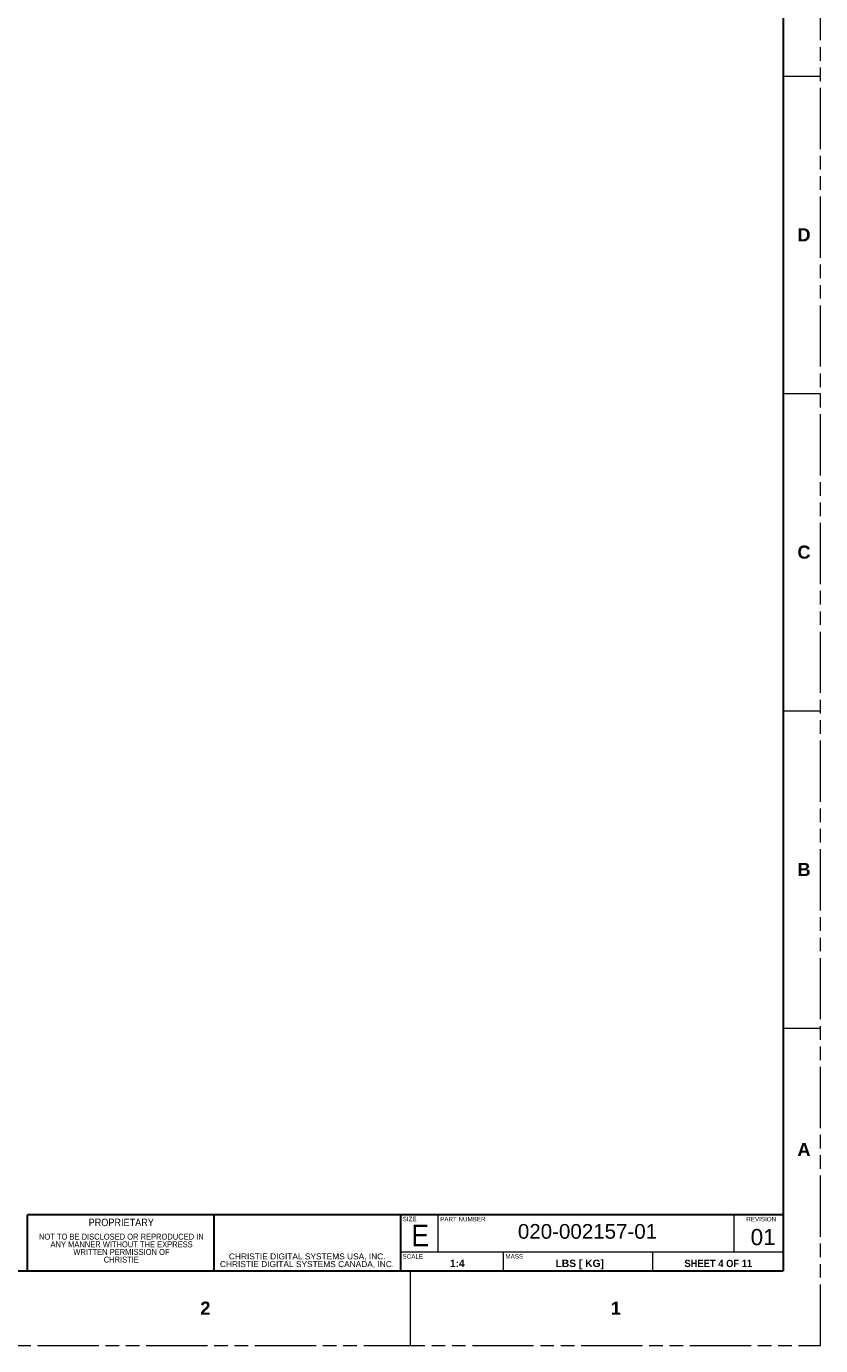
# Model space of a CAD drawing. Header units: millimetres. Extents: x 3925 to 5043, y -86 to 778.
# Tile 118 of 157: x 4772 to 5043, y -86 to 363. Entities that reach past the tile are written whole.
import ezdxf

# ---------------------------------------------------------------- set-up
doc = ezdxf.new("R2010")
doc.units = ezdxf.units.MM
doc.header["$LTSCALE"] = 46.255
doc.linetypes.add('PHANTOM', pattern=[0.8, 0.45, -0.05, 0.1, -0.05, 0.1, -0.05])
doc.linetypes.add('SLD-Solid', pattern=[0])
doc.layers.get('0').update_dxf_attribs({"linetype": 'CONTINUOUS'})
doc.layers.add('Form', color=7, linetype='CONTINUOUS', lineweight=13)
doc.styles.add('SLDTEXTSTYLE0', font='arialbd.ttf', dxfattribs={"height": 5.5})
doc.styles.add('SLDTEXTSTYLE1', font='txt', dxfattribs={"width": 0.913})
doc.styles.add('SLDTEXTSTYLE2', font='arial.ttf')
doc.styles.add('SLDTEXTSTYLE3', font='arial.ttf', dxfattribs={"width": 0.948})

msp = doc.modelspace()

# ---------------------------------------------------------------- linework, layer by layer
at = {"color": 7, "linetype": 'PHANTOM', "lineweight": 0}
for p, q in [((5042.5114, -86.0394), (5042.5114, 777.5606)), ((3924.9114, -86.0394), (5042.5114, -86.0394))]:
    msp.add_line(p, q, dxfattribs=at)
at = {"color": 7, "linetype": 'Continuous', "lineweight": 30}
for p in [(5029.8114, 752.1606), (3937.6114, -60.6394)]:
    msp.add_line(p, (5029.8114, -60.6394), dxfattribs=at)
at = {"color": 7, "linetype": 'Continuous', "lineweight": 0}
for p, q in [((5029.8114, 345.7606), (5042.5114, 345.7606)), ((5029.8114, 237.8106), (5042.5114, 237.8106)), ((5029.8114, 129.8606), (5042.5114, 129.8606)), ((5029.8114, 21.9106), (5042.5114, 21.9106)), ((4709.1364, -60.6394), (4772.6364, -60.6394)), ((4902.8114, -60.6394), (4902.8114, -86.0394))]:
    msp.add_line(p, q, dxfattribs=at)
at = {"layer": 'Form', "color": 7, "linetype": 'SLD-Solid', "lineweight": 30}
for p, q in [((5029.8114, -41.5894), (4772.6364, -41.5894)), ((4772.6364, -60.6394), (4772.6364, -41.5894)), ((4836.1364, -60.6394), (4836.1364, -41.5894)), ((4899.6364, -60.6394), (4899.6364, -41.5894))]:
    msp.add_line(p, q, dxfattribs=at)
at = {"layer": 'Form', "color": 7, "linetype": 'SLD-Solid', "lineweight": 0}
for p, q in [((4772.6364, -60.6394), (4772.6364, -41.5894)), ((4912.3364, -54.2894), (4912.3364, -41.5894)), ((5013.1114, -54.2894), (5013.1114, -41.5894)), ((5029.8114, -54.2894), (4899.6364, -54.2894)), ((4934.5614, -60.6394), (4934.5614, -54.2894)), ((4985.3614, -60.6394), (4985.3614, -54.2894)), ((4836.1364, -60.6394), (4772.6364, -60.6394)), ((4899.6364, -60.6394), (4836.1364, -60.6394)), ((5029.8114, -60.6394), (4899.6364, -60.6394))]:
    msp.add_line(p, q, dxfattribs=at)

# ---------------------------------------------------------------- texts
at = {"color": 7, "linetype": 'Continuous', "lineweight": 0, "char_height": 4.445, "attachment_point": 1, "style": 'SLDTEXTSTYLE0'}
for s, insert in [('D', (5034.6057, 294.0583)), ('C', (5034.6057, 186.1083)), ('B', (5034.6057, 78.1583)), ('A', (5034.6057, -17.0917)), ('2', (4831.4057, -71.0667)), ('1', (4971.1057, -71.0667))]:
    msp.add_mtext(s, dxfattribs=dict(at, insert=insert))
at = {"color": 0, "linetype": 'Continuous', "lineweight": 0, "char_height": 2.032, "attachment_point": 2}
for s, insert, style in [('NOT TO BE DISCLOSED OR REPRODUCED IN', (4804.5353, -47.9623), 'SLDTEXTSTYLE1'), ('ANY MANNER WITHOUT THE EXPRESS', (4804.6171, -50.5587), 'SLDTEXTSTYLE1'), ('WRITTEN PERMISSION OF ', (4804.5624, -53.1552), 'SLDTEXTSTYLE1'), ('CHRISTIE', (4804.5164, -55.7516), 'SLDTEXTSTYLE1'), ('CHRISTIE DIGITAL SYSTEMS CANADA, INC.', (4867.7313, -57.3038), 'SLDTEXTSTYLE2'), ('CHRISTIE DIGITAL SYSTEMS USA, INC.', (4867.7888, -54.6848), 'SLDTEXTSTYLE2')]:
    msp.add_mtext(s, dxfattribs=dict(at, insert=insert, style=style))
at = {"layer": 'Form', "color": 7, "linetype": 'Continuous', "lineweight": 0}
for s, insert, char_height, attachment_point, style in [('PROPRIETARY', (4804.5108, -42.8579), 2.54, 2, 'SLDTEXTSTYLE1'), ('SIZE', (4900.2768, -42.2209), 1.524, 1, 'SLDTEXTSTYLE1'), ('PART NUMBER', (4913.0143, -42.2415), 1.524, 1, 'SLDTEXTSTYLE1'), ('{\\H1.3333x;\\W1;020-002157-01}', (4939.4852, -44.6812), 3.75, 1, 'SLDTEXTSTYLE3'), ('REVISION', (5017.2169, -42.2415), 1.524, 1, 'SLDTEXTSTYLE1'), ('E', (4906.2413, -44.9098), 7.366, 2, 'SLDTEXTSTYLE1'), ('{\\fArial|b0|i0|c136|p34;0\\fArial|b0|i0|c0|p34;1}', (5018.6792, -46.364), 5.5, 1, 'SLDTEXTSTYLE0'), ('SCALE', (4900.2483, -54.9277), 1.524, 1, 'SLDTEXTSTYLE1'), ('1:4', (4918.8577, -56.7973), 2.5, 2, 'SLDTEXTSTYLE0'), ('MASS', (4935.2517, -54.9236), 1.524, 1, 'SLDTEXTSTYLE1'), (' LBS [ KG]', (4960.0459, -56.8055), 2.5, 2, 'SLDTEXTSTYLE0'), ('{\\fArial|b1|i0|c136|p34;SHEET \\fArial|b1|i0|c0|p34;4\\fArial|b1|i0|c136|p34; OF\\fArial|b1|i0|c0|p34; 11}', (5007.6823, -56.8321), 2.5, 2, 'SLDTEXTSTYLE1')]:
    msp.add_mtext(s, dxfattribs=dict(at, insert=insert, char_height=char_height, attachment_point=attachment_point, style=style))

doc.saveas('drawing.dxf')
